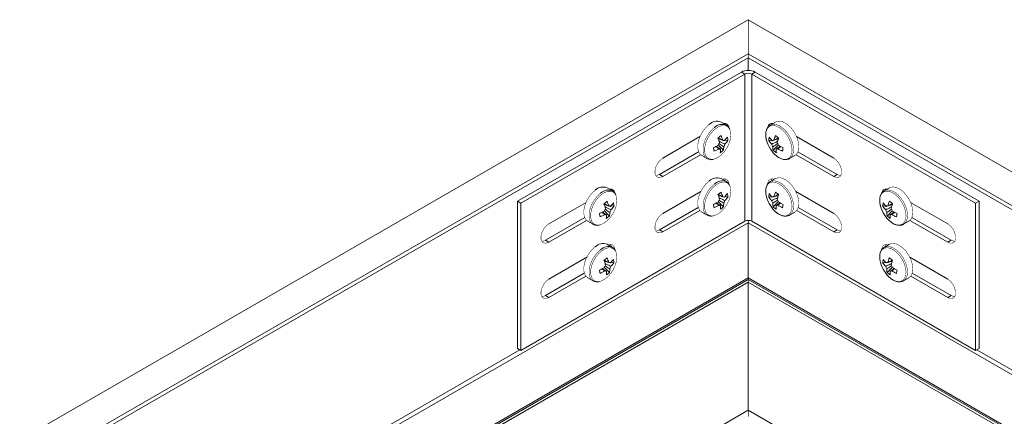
# Model space of a CAD drawing. Header units: millimetres. Extents: x -295 to 1856, y -2384 to 543.
# Tile 17 of 28: x 621 to 926, y -769 to -646. Entities that reach past the tile are written whole.
import ezdxf

# ---------------------------------------------------------------- set-up
doc = ezdxf.new("R2010")
doc.units = ezdxf.units.MM
doc.linetypes.add('K5LT32768', pattern=[0])
doc.linetypes.add('K5LT32769', pattern=[0])

msp = doc.modelspace()

# ---------------------------------------------------------------- linework, layer by layer
at = {"color": 7, "linetype": 'K5LT32768', "lineweight": 15}
for p, q in [((846.97, -646.37), (457.25, -871.35)), ((1237.62, -871.89), (846.97, -646.37)), ((846.97, -658.11), (456.15, -883.72)), ((461.8, -879.23), (846.97, -656.88)), ((846.97, -656.88), (1233.07, -879.77)), ((846.97, -658.11), (1238.72, -884.26)), ((846.97, -662.06), (846.97, -658.11)), ((775.39, -702.66), (844.85, -662.57)), ((844.85, -662.57), (845.91, -663.18)), ((849.09, -662.57), (848.03, -663.18)), ((849.09, -662.57), (918.55, -702.66)), ((776.45, -703.28), (845.91, -663.18)), ((845.91, -708.9), (845.91, -663.18)), ((848.03, -663.18), (917.49, -703.28)), ((848.03, -708.9), (848.03, -663.18)), ((840.16, -679.04), (838.51, -678.09)), ((855.42, -678.09), (853.78, -679.04)), ((839.77, -678.82), (839.63, -678.53)), ((840.27, -679.11), (840.16, -679.04)), ((853.84, -679.01), (853.78, -679.04)), ((854.3, -678.53), (854.17, -678.82)), ((831.97, -682.63), (820.46, -689.27)), ((838.62, -683.55), (837.69, -683.43)), ((839.53, -683.88), (839.32, -683.77)), ((840.64, -683.82), (839.71, -683.7)), ((853.3, -683.82), (854.22, -683.7)), ((854.61, -683.78), (854.4, -683.88)), ((855.31, -683.55), (856.25, -683.43)), ((873.47, -689.27), (861.96, -682.63)), ((839.26, -686.86), (837.68, -685.26)), ((854.68, -686.86), (856.25, -685.26)), ((819.4, -694.38), (831.56, -687.36)), ((820.46, -694.99), (832.17, -688.23)), ((832.51, -688.48), (834.16, -689.43)), ((833.97, -689.31), (834.16, -689.43)), ((859.63, -689.51), (859.78, -689.43)), ((859.78, -689.43), (861.42, -688.48)), ((861.77, -688.23), (873.47, -694.99)), ((862.37, -687.36), (874.53, -694.38)), ((819.4, -694.38), (820.46, -694.99)), ((840.16, -696.6), (838.51, -695.65)), ((855.42, -695.65), (853.78, -696.6)), ((874.53, -694.38), (873.47, -694.99)), ((804.8, -699.45), (803.16, -698.5)), ((804.42, -699.23), (804.28, -698.94)), ((804.91, -699.52), (804.8, -699.45)), ((840.27, -696.66), (840.16, -696.6)), ((853.84, -696.56), (853.78, -696.6)), ((890.78, -698.5), (889.13, -699.45)), ((889.2, -699.42), (889.13, -699.45)), ((889.66, -698.94), (889.52, -699.23)), ((832.2, -699.69), (820.46, -706.47)), ((838.62, -701.11), (837.69, -700.98)), ((839.53, -701.43), (839.32, -701.33)), ((840.64, -701.37), (839.71, -701.25)), ((853.3, -701.37), (854.22, -701.25)), ((854.61, -701.33), (854.4, -701.43)), ((855.31, -701.11), (856.25, -700.98)), ((873.47, -706.47), (861.74, -699.69)), ((775.39, -748.39), (775.39, -702.66)), ((775.39, -702.66), (776.45, -703.28)), ((776.45, -749), (776.45, -703.28)), ((796.62, -703.04), (785.11, -709.68)), ((803.27, -703.96), (802.33, -703.84)), ((804.18, -704.29), (803.96, -704.18)), ((805.28, -704.23), (804.36, -704.11)), ((819.4, -711.57), (831.46, -704.62)), ((820.46, -712.19), (831.95, -705.56)), ((839.26, -704.41), (837.68, -702.82)), ((854.68, -704.41), (856.25, -702.82)), ((861.99, -705.56), (873.47, -712.19)), ((862.48, -704.62), (874.53, -711.57)), ((888.65, -704.23), (889.58, -704.11)), ((889.96, -704.19), (889.76, -704.29)), ((890.67, -703.96), (891.6, -703.84)), ((908.83, -709.68), (897.32, -703.04)), ((918.55, -702.66), (917.49, -703.28)), ((917.49, -703.28), (917.49, -749)), ((918.55, -702.66), (918.55, -748.39)), ((784.05, -714.79), (796.21, -707.77)), ((785.11, -715.4), (796.81, -708.64)), ((803.9, -707.27), (802.33, -705.67)), ((832.51, -706.04), (834.16, -706.99)), ((833.97, -706.87), (834.16, -706.99)), ((859.63, -707.07), (859.78, -706.99)), ((859.78, -706.99), (861.42, -706.04)), ((890.04, -707.27), (891.61, -705.67)), ((897.12, -708.64), (908.83, -715.4)), ((897.73, -707.77), (909.89, -714.79)), ((846.97, -709.34), (456.79, -934.58)), ((845.91, -708.9), (776.45, -749)), ((797.16, -708.9), (798.8, -709.84)), ((798.61, -709.72), (798.8, -709.84)), ((819.4, -711.57), (820.46, -712.19)), ((846.97, -726.49), (846.97, -709.34)), ((846.97, -709.34), (1238.08, -935.12)), ((917.49, -749), (848.03, -708.9)), ((874.53, -711.57), (873.47, -712.19)), ((894.99, -709.92), (895.13, -709.84)), ((895.13, -709.84), (896.78, -708.9)), ((784.05, -714.79), (785.11, -715.4)), ((804.8, -717.01), (803.16, -716.06)), ((804.91, -717.07), (804.8, -717.01)), ((890.78, -716.06), (889.13, -717.01)), ((889.2, -716.97), (889.13, -717.01)), ((909.89, -714.79), (908.83, -715.4)), ((796.85, -720.1), (785.11, -726.88)), ((908.83, -726.88), (897.09, -720.1)), ((803.27, -721.52), (802.33, -721.39)), ((803.9, -724.82), (802.33, -723.23)), ((804.18, -721.84), (803.96, -721.74)), ((805.28, -721.78), (804.36, -721.66)), ((888.65, -721.78), (889.58, -721.66)), ((889.96, -721.74), (889.76, -721.84)), ((890.04, -724.82), (891.61, -723.23)), ((890.67, -721.52), (891.6, -721.39)), ((846.97, -726.49), (471.64, -943.16)), ((784.05, -731.98), (796.1, -725.03)), ((785.11, -732.6), (796.59, -725.97)), ((797.16, -726.45), (798.8, -727.4)), ((846.97, -726.49), (1223.23, -943.7)), ((895.13, -727.4), (896.78, -726.45)), ((897.35, -725.97), (908.83, -732.6)), ((897.84, -725.03), (909.89, -731.98)), ((846.97, -726.99), (472.39, -943.23)), ((846.97, -726.99), (472.43, -943.21)), ((846.97, -727.81), (473.63, -943.33)), ((798.61, -727.28), (798.8, -727.4)), ((846.97, -726.99), (1222.44, -943.75)), ((846.97, -726.99), (1222.48, -943.77)), ((846.97, -767.61), (846.97, -727.81)), ((846.97, -727.81), (1221.24, -943.87)), ((894.99, -727.48), (895.13, -727.4)), ((784.05, -731.98), (785.11, -732.6)), ((909.89, -731.98), (908.83, -732.6)), ((775.39, -748.39), (776.45, -749)), ((918.55, -748.39), (917.49, -749)), ((846.97, -767.61), (508.11, -963.23)), ((846.97, -767.61), (1186.76, -963.77))]:
    msp.add_line(p, q, dxfattribs=at)
at = {"color": 8, "linetype": 'K5LT32769', "lineweight": 15, "true_color": 0x808080}
for p, q in [((776.08, -748.79), (456.15, -933.48)), ((917.86, -748.79), (1238.72, -934.02))]:
    msp.add_line(p, q, dxfattribs=at)
at = {"color": 7, "linetype": 'K5LT32768', "const_width": 0.15}
for points in [[(846.97, -646.37), (846.97, -646.41), (846.97, -646.6), (846.97, -646.95), (846.97, -647.45), (846.97, -648.07), (846.97, -648.81), (846.97, -649.64), (846.97, -650.53), (846.97, -651.45), (846.97, -652.38), (846.97, -653.28), (846.97, -654.14), (846.97, -654.91), (846.97, -655.58), (846.97, -656.13), (846.97, -656.54), (846.97, -656.79), (846.97, -656.88), (846.97, -656.88)], [(846.97, -656.88), (846.97, -656.88), (846.97, -656.79), (846.97, -656.54), (846.97, -656.13), (846.97, -655.58), (846.97, -654.91), (846.97, -654.14), (846.97, -653.28), (846.97, -652.38), (846.97, -651.45), (846.97, -650.53), (846.97, -649.64), (846.97, -648.81), (846.97, -648.07), (846.97, -647.45), (846.97, -646.95), (846.97, -646.6), (846.97, -646.41), (846.97, -646.37)], [(846.97, -658.11), (846.97, -657.4), (846.97, -656.88)], [(846.97, -656.88), (846.97, -657.4), (846.97, -658.11)], [(861.42, -688.48), (861.58, -688.38), (862.19, -687.72), (862.56, -686.78), (862.67, -685.62), (862.51, -684.32), (862.09, -682.95), (861.45, -681.6), (860.61, -680.36), (859.64, -679.3), (858.59, -678.49), (857.53, -677.98), (856.53, -677.81), (855.64, -677.98), (855.42, -678.09)], [(834.81, -678.86), (833.8, -679.8), (832.88, -680.96), (832.14, -682.27), (831.61, -683.64), (831.32, -684.98), (831.29, -686.23), (831.53, -687.28), (832.02, -688.09), (832.51, -688.48)], [(836.2, -689.63), (836.61, -689.52), (837.63, -689.03), (838.64, -688.26), (839.58, -687.24), (840.38, -686.04), (841, -684.74), (841.4, -683.43), (841.55, -682.17), (841.44, -681.06), (841.25, -680.47)], [(820.46, -689.27), (819.62, -689.93), (818.87, -690.86), (818.32, -691.94), (818.03, -693.04), (818.03, -694.03), (818.32, -694.8), (818.87, -695.24), (819.62, -695.31), (820.46, -694.99)], [(873.47, -694.99), (874.32, -695.31), (875.06, -695.24), (875.62, -694.8), (875.91, -694.03), (875.91, -693.04), (875.62, -691.94), (875.06, -690.86), (874.32, -689.93), (873.47, -689.27)], [(818.27, -694.71), (818.56, -694.69), (819.4, -694.38)], [(834.81, -696.42), (833.8, -697.36), (832.88, -698.52), (832.14, -699.82), (831.61, -701.19), (831.32, -702.54), (831.29, -703.78), (831.53, -704.84), (832.02, -705.65), (832.51, -706.04)], [(840.97, -697.4), (840.93, -697.02), (840.64, -696.25), (840.09, -695.81), (839.34, -695.74), (838.89, -695.87)], [(839.88, -696.44), (839.87, -696.4), (839.63, -695.72)], [(855.04, -695.87), (854.6, -695.74), (853.85, -695.81), (853.3, -696.25), (853, -697.02), (852.97, -697.35)], [(854.3, -695.72), (854.06, -696.4), (854.06, -696.44)], [(861.42, -706.04), (861.58, -705.94), (862.19, -705.28), (862.56, -704.34), (862.67, -703.18), (862.51, -701.87), (862.09, -700.5), (861.45, -699.16), (860.61, -697.91), (859.64, -696.85), (858.59, -696.05), (857.53, -695.54), (856.53, -695.37), (855.64, -695.54), (855.42, -695.65)], [(874.53, -694.38), (875.38, -694.69), (875.67, -694.71)], [(799.46, -699.27), (798.44, -700.21), (797.53, -701.37), (796.78, -702.68), (796.25, -704.05), (795.96, -705.4), (795.94, -706.64), (796.18, -707.69), (796.67, -708.5), (797.16, -708.9)], [(836.2, -707.19), (836.61, -707.08), (837.63, -706.59), (838.64, -705.81), (839.58, -704.79), (840.38, -703.6), (841, -702.3), (841.4, -700.98), (841.55, -699.73), (841.44, -698.61), (841.25, -698.02)], [(896.78, -708.9), (896.94, -708.79), (897.54, -708.13), (897.91, -707.19), (898.02, -706.03), (897.86, -704.73), (897.45, -703.36), (896.8, -702.01), (895.97, -700.77), (895, -699.71), (893.95, -698.9), (892.89, -698.39), (891.88, -698.22), (891, -698.39), (890.78, -698.5)], [(800.84, -710.04), (801.26, -709.93), (802.28, -709.44), (803.29, -708.67), (804.22, -707.65), (805.02, -706.45), (805.64, -705.16), (806.04, -703.84), (806.19, -702.58), (806.09, -701.47), (805.9, -700.88)], [(820.46, -706.47), (819.62, -707.13), (818.87, -708.06), (818.32, -709.14), (818.03, -710.24), (818.03, -711.23), (818.32, -711.99), (818.87, -712.44), (819.62, -712.5), (820.46, -712.19)], [(846.97, -709.34), (846.97, -709.2), (846.97, -709.04), (846.97, -708.87), (846.97, -708.69), (846.97, -708.65)], [(846.97, -708.65), (846.97, -708.81), (846.97, -709), (846.97, -709.18), (846.97, -709.34)], [(873.47, -712.19), (874.32, -712.5), (875.06, -712.44), (875.62, -711.99), (875.91, -711.23), (875.91, -710.24), (875.62, -709.14), (875.06, -708.06), (874.32, -707.13), (873.47, -706.47)], [(785.11, -709.68), (784.26, -710.34), (783.52, -711.27), (782.97, -712.35), (782.67, -713.45), (782.67, -714.44), (782.97, -715.21), (783.52, -715.65), (784.26, -715.72), (785.11, -715.4)], [(818.27, -711.91), (818.56, -711.89), (819.4, -711.57)], [(874.53, -711.57), (875.38, -711.89), (875.67, -711.91)], [(908.83, -715.4), (909.67, -715.72), (910.42, -715.65), (910.97, -715.21), (911.27, -714.44), (911.27, -713.45), (910.97, -712.35), (910.42, -711.27), (909.67, -710.34), (908.83, -709.68)], [(782.91, -715.12), (783.2, -715.1), (784.05, -714.79)], [(909.89, -714.79), (910.74, -715.1), (911.03, -715.12)], [(799.46, -716.83), (798.44, -717.77), (797.53, -718.93), (796.78, -720.23), (796.25, -721.6), (795.96, -722.95), (795.94, -724.19), (796.18, -725.25), (796.67, -726.06), (797.16, -726.45)], [(805.61, -717.81), (805.58, -717.43), (805.28, -716.66), (804.73, -716.22), (803.99, -716.15), (803.54, -716.28)], [(804.52, -716.85), (804.52, -716.81), (804.28, -716.13)], [(890.4, -716.28), (889.95, -716.15), (889.21, -716.22), (888.65, -716.66), (888.36, -717.43), (888.32, -717.76)], [(889.66, -716.13), (889.42, -716.81), (889.42, -716.85)], [(896.78, -726.45), (896.94, -726.35), (897.54, -725.69), (897.91, -724.75), (898.02, -723.59), (897.86, -722.28), (897.45, -720.91), (896.8, -719.57), (895.97, -718.32), (895, -717.26), (893.95, -716.46), (892.89, -715.95), (891.88, -715.78), (891, -715.95), (890.78, -716.06)], [(800.84, -727.6), (801.26, -727.49), (802.28, -727), (803.29, -726.22), (804.22, -725.2), (805.02, -724.01), (805.64, -722.71), (806.04, -721.39), (806.19, -720.14), (806.09, -719.02), (805.9, -718.43)], [(785.11, -726.88), (784.26, -727.54), (783.52, -728.47), (782.97, -729.55), (782.67, -730.65), (782.67, -731.64), (782.97, -732.4), (783.52, -732.85), (784.26, -732.91), (785.11, -732.6)], [(846.97, -726.99), (846.97, -726.96), (846.97, -726.86), (846.97, -726.7), (846.97, -726.49)], [(846.97, -726.49), (846.97, -726.7), (846.97, -726.86), (846.97, -726.96), (846.97, -726.99)], [(846.97, -727.81), (846.97, -727.46), (846.97, -727.2), (846.97, -727.05), (846.97, -726.99)], [(846.97, -726.99), (846.97, -727.05), (846.97, -727.2), (846.97, -727.46), (846.97, -727.81)], [(908.83, -732.6), (909.67, -732.91), (910.42, -732.85), (910.97, -732.4), (911.27, -731.64), (911.27, -730.65), (910.97, -729.55), (910.42, -728.47), (909.67, -727.54), (908.83, -726.88)], [(782.91, -732.32), (783.2, -732.3), (784.05, -731.98)], [(909.89, -731.98), (910.74, -732.3), (911.03, -732.32)], [(846.97, -769.57), (846.97, -769.03), (846.97, -768.51), (846.97, -768.03), (846.97, -767.61)], [(846.97, -767.61), (846.97, -768.03), (846.97, -768.51), (846.97, -769.03), (846.97, -769.57)]]:
    msp.add_lwpolyline(points, dxfattribs=at)
at = {"color": 8, "linetype": 'K5LT32769', "true_color": 0x808080, "const_width": 0.15}
for points in [[(836.46, -679.81), (835.44, -680.75), (834.53, -681.91), (833.78, -683.22), (833.25, -684.59), (832.96, -685.93), (832.94, -687.18), (833.18, -688.23), (833.67, -689.04), (833.97, -689.31)], [(836.8, -680.16), (835.82, -681.06), (834.94, -682.18), (834.22, -683.43), (833.71, -684.75), (833.43, -686.05), (833.41, -687.24), (833.64, -688.26), (834.11, -689.04), (834.8, -689.52), (835.65, -689.69), (836.2, -689.63)], [(841.25, -680.47), (841.09, -680.15), (840.51, -679.52), (839.73, -679.19), (838.82, -679.19), (837.82, -679.52), (836.8, -680.16)], [(855.8, -688.68), (856.82, -689.32), (857.82, -689.64), (858.73, -689.65), (859.51, -689.32), (860.09, -688.68), (860.44, -687.78), (860.55, -686.66), (860.4, -685.41), (860, -684.09), (859.38, -682.79), (858.57, -681.6), (857.64, -680.58), (856.63, -679.8), (855.61, -679.32), (854.65, -679.15), (853.79, -679.31), (853.11, -679.8), (852.64, -680.57), (852.41, -681.59), (852.43, -682.79), (852.62, -683.76)], [(859.78, -689.43), (859.94, -689.33), (860.54, -688.67), (860.91, -687.73), (861.02, -686.57), (860.86, -685.27), (860.45, -683.9), (859.8, -682.55), (858.97, -681.31), (858, -680.25), (856.95, -679.44), (855.89, -678.93), (854.88, -678.76), (854, -678.93), (853.84, -679.01)], [(859.78, -706.99), (859.94, -706.89), (860.54, -706.23), (860.91, -705.29), (861.02, -704.13), (860.86, -702.82), (860.45, -701.45), (859.8, -700.1), (858.97, -698.86), (858, -697.8), (856.95, -697), (855.89, -696.49), (854.88, -696.32), (854, -696.49), (853.84, -696.56)], [(836.46, -697.36), (835.44, -698.31), (834.53, -699.46), (833.78, -700.77), (833.25, -702.14), (832.96, -703.49), (832.94, -704.73), (833.18, -705.79), (833.67, -706.6), (833.97, -706.87)], [(836.8, -697.71), (835.82, -698.62), (834.94, -699.73), (834.22, -700.99), (833.71, -702.31), (833.43, -703.61), (833.41, -704.8), (833.64, -705.82), (834.11, -706.59), (834.8, -707.08), (835.65, -707.24), (836.2, -707.19)], [(841.25, -698.02), (841.09, -697.71), (840.51, -697.07), (839.73, -696.75), (838.82, -696.75), (837.82, -697.08), (836.8, -697.71)], [(855.8, -706.23), (856.82, -706.87), (857.82, -707.2), (858.73, -707.2), (859.51, -706.87), (860.09, -706.24), (860.44, -705.33), (860.55, -704.22), (860.4, -702.96), (860, -701.65), (859.38, -700.35), (858.57, -699.15), (857.64, -698.14), (856.63, -697.36), (855.61, -696.87), (854.65, -696.7), (853.79, -696.87), (853.11, -697.35), (852.64, -698.13), (852.41, -699.15), (852.43, -700.34), (852.62, -701.31)], [(891.15, -709.09), (892.17, -709.73), (893.17, -710.05), (894.09, -710.06), (894.86, -709.73), (895.44, -709.09), (895.8, -708.19), (895.9, -707.07), (895.75, -705.82), (895.35, -704.5), (894.73, -703.2), (893.93, -702.01), (892.99, -700.99), (891.99, -700.21), (890.97, -699.73), (890, -699.56), (889.15, -699.72), (888.47, -700.21), (887.99, -700.98), (887.76, -702), (887.79, -703.2), (887.97, -704.17)], [(895.13, -709.84), (895.29, -709.74), (895.9, -709.08), (896.27, -708.14), (896.38, -706.98), (896.22, -705.68), (895.8, -704.31), (895.16, -702.96), (894.32, -701.72), (893.35, -700.66), (892.3, -699.85), (891.24, -699.34), (890.24, -699.17), (889.36, -699.34), (889.2, -699.42)], [(801.1, -700.22), (800.08, -701.16), (799.17, -702.32), (798.43, -703.63), (797.89, -705), (797.61, -706.34), (797.58, -707.59), (797.82, -708.64), (798.31, -709.45), (798.61, -709.72)], [(801.44, -700.57), (800.46, -701.47), (799.59, -702.59), (798.87, -703.84), (798.36, -705.16), (798.08, -706.46), (798.05, -707.65), (798.29, -708.67), (798.76, -709.45), (799.44, -709.93), (800.29, -710.1), (800.84, -710.04)], [(805.9, -700.88), (805.73, -700.56), (805.15, -699.93), (804.38, -699.6), (803.46, -699.6), (802.46, -699.93), (801.44, -700.57)], [(801.1, -717.77), (800.08, -718.72), (799.17, -719.88), (798.43, -721.18), (797.89, -722.55), (797.61, -723.9), (797.58, -725.14), (797.82, -726.2), (798.31, -727.01), (798.61, -727.28)], [(805.9, -718.43), (805.73, -718.12), (805.15, -717.48), (804.38, -717.16), (803.46, -717.16), (802.46, -717.49), (801.44, -718.12)], [(891.15, -726.64), (892.17, -727.28), (893.17, -727.61), (894.09, -727.61), (894.86, -727.28), (895.44, -726.65), (895.8, -725.75), (895.9, -724.63), (895.75, -723.37), (895.35, -722.06), (894.73, -720.76), (893.93, -719.56), (892.99, -718.55), (891.99, -717.77), (890.97, -717.28), (890, -717.11), (889.15, -717.28), (888.47, -717.76), (887.99, -718.54), (887.76, -719.56), (887.79, -720.75), (887.97, -721.72)], [(895.13, -727.4), (895.29, -727.3), (895.9, -726.64), (896.27, -725.7), (896.38, -724.54), (896.22, -723.23), (895.8, -721.86), (895.16, -720.51), (894.32, -719.27), (893.35, -718.21), (892.3, -717.41), (891.24, -716.9), (890.24, -716.73), (889.36, -716.9), (889.2, -716.97)], [(801.44, -718.12), (800.46, -719.03), (799.59, -720.14), (798.87, -721.4), (798.36, -722.72), (798.08, -724.02), (798.05, -725.21), (798.29, -726.23), (798.76, -727), (799.44, -727.49), (800.29, -727.65), (800.84, -727.6)]]:
    msp.add_lwpolyline(points, dxfattribs=at)
at = {"color": 7, "linetype": 'K5LT32768', "lineweight": 15}
for centre, radius, start, end in [((846.97, -666.66), 4.61, 62.6077, 117.3912), ((846.97, -665.23), 2.31, 62.6118, 117.3882), ((837.24, -681.25), 3.4, 68.0029, 135.4385), ((839.57, -679.87), 1.34, 9.1561, 101.1936), ((854.36, -679.87), 1.35, 78.8196, 171.4192), ((825.85, -666.84), 19.99, 305.8074, 309.3916), ((825.41, -687.92), 13.07, 15.1236, 21.8701), ((826.32, -687.19), 13.16, 15.1454, 21.8484), ((839.16, -684.3), 0.569, 48.5974, 103.6494), ((834.03, -678.25), 7.87, 314.3568, 324.9368), ((834.2, -679.3), 7.87, 314.3569, 324.9366), ((834.63, -684.23), 6.02, 3.9099, 14.0228), ((861.65, -681.41), 9.33, 194.5629, 231.1464), ((859.35, -684.24), 6.07, 166.0194, 176.0492), ((859.75, -679.29), 7.89, 215.072, 225.6362), ((859.92, -678.24), 7.89, 215.0719, 225.6358), ((854.78, -684.3), 0.569, 76.3367, 131.4128), ((867.58, -687.18), 13.12, 158.1415, 164.8623), ((868.17, -666.73), 20.13, 230.6206, 234.1793), ((868.58, -687.94), 13.13, 158.1423, 164.8616), ((831.17, -674.57), 12.56, 293.4403, 301.189), ((811.66, -690.5), 24.9, 7.7452, 10.1874), ((831.33, -675.62), 12.56, 293.4407, 301.1889), ((840.1, -685.94), 2.51, 145.426, 165.587), ((838.21, -685.93), 0.569, 228.5974, 283.6494), ((833.1, -686.69), 5.24, 349.7732, 2.1907), ((833.94, -680.98), 7.92, 303.072, 312.1271), ((834.07, -685.92), 5.27, 349.7995, 2.1644), ((837.27, -684.3), 2.51, 325.426, 345.587), ((856.67, -684.3), 2.51, 194.397, 214.5891), ((859.86, -685.92), 5.27, 177.8363, 190.1988), ((860.01, -680.97), 7.94, 227.886, 236.9139), ((855.73, -685.94), 0.569, 256.3379, 311.4135), ((860.86, -686.69), 5.27, 177.8364, 190.1978), ((853.84, -685.94), 2.51, 14.397, 34.5891), ((862.62, -675.6), 12.58, 238.818, 246.5529), ((862.78, -674.55), 12.58, 238.8178, 246.5532), ((882.32, -690.5), 24.94, 169.8151, 172.2535), ((837.24, -698.8), 3.4, 68.003, 135.4384), ((801.88, -701.66), 3.4, 68.0045, 135.4369), ((804.22, -700.28), 1.34, 9.1536, 101.1908), ((889.72, -700.28), 1.35, 78.8196, 171.4192), ((825.85, -684.4), 19.99, 305.8075, 309.3915), ((825.41, -705.48), 13.07, 15.1236, 21.8701), ((840.1, -703.49), 2.51, 145.4261, 165.5869), ((826.32, -704.74), 13.16, 15.1453, 21.8484), ((839.16, -701.86), 0.569, 48.5969, 103.6499), ((837.27, -701.86), 2.51, 325.4261, 345.5869), ((834.03, -695.8), 7.87, 314.3568, 324.9367), ((834.2, -696.85), 7.87, 314.3569, 324.9366), ((834.63, -701.78), 6.02, 3.9099, 14.0228), ((861.65, -698.97), 9.33, 194.5629, 231.1464), ((859.35, -701.79), 6.07, 166.0194, 176.0491), ((859.75, -696.84), 7.89, 215.072, 225.6362), ((859.92, -695.8), 7.89, 215.072, 225.6357), ((856.67, -701.86), 2.51, 194.3971, 214.589), ((854.78, -701.86), 0.569, 76.3362, 131.4133), ((867.58, -704.73), 13.12, 158.1415, 164.8624), ((868.17, -684.29), 20.13, 230.6207, 234.1792), ((868.58, -705.5), 13.13, 158.1423, 164.8616), ((853.84, -703.49), 2.51, 14.3971, 34.589), ((790.51, -687.27), 19.96, 305.8069, 309.3945), ((790.06, -708.33), 13.07, 15.1236, 21.8701), ((804.74, -706.35), 2.51, 145.4144, 165.5986), ((790.98, -707.59), 13.14, 15.1481, 21.8598), ((803.8, -704.71), 0.569, 48.5974, 103.6494), ((801.91, -704.71), 2.51, 325.426, 345.587), ((798.68, -698.66), 7.87, 314.3568, 324.9368), ((798.84, -699.71), 7.87, 314.3569, 324.9366), ((799.26, -704.64), 6.04, 3.9268, 14.0058), ((831.17, -692.13), 12.56, 293.4406, 301.189), ((811.66, -708.05), 24.9, 7.7452, 10.1875), ((831.33, -693.18), 12.56, 293.4406, 301.189), ((838.21, -703.49), 0.569, 228.5969, 283.6499), ((833.1, -704.24), 5.24, 349.7732, 2.1907), ((833.94, -698.54), 7.92, 303.0719, 312.1272), ((834.07, -703.48), 5.27, 349.7995, 2.1644), ((859.86, -703.48), 5.27, 177.8363, 190.1989), ((860.01, -698.52), 7.94, 227.8859, 236.914), ((855.73, -703.49), 0.569, 256.3374, 311.4139), ((860.86, -704.24), 5.27, 177.8363, 190.1978), ((862.62, -693.16), 12.58, 238.8179, 246.553), ((862.78, -692.11), 12.58, 238.8179, 246.553), ((882.32, -708.06), 24.94, 169.8151, 172.2535), ((897.01, -701.82), 9.33, 194.563, 231.1463), ((894.71, -704.65), 6.07, 166.0194, 176.0492), ((895.11, -699.7), 7.89, 215.0722, 225.636), ((895.27, -698.65), 7.88, 215.0718, 225.6363), ((892.02, -704.71), 2.51, 194.3979, 214.5882), ((890.13, -704.71), 0.569, 76.3348, 131.4165), ((902.94, -707.59), 13.13, 158.1423, 164.8616), ((903.53, -687.14), 20.13, 230.6206, 234.1795), ((903.93, -708.35), 13.13, 158.1414, 164.8617), ((889.19, -706.35), 2.51, 14.3988, 34.5883), ((795.81, -694.99), 12.55, 293.4394, 301.19), ((775.93, -710.96), 25.27, 7.7631, 10.1695), ((795.98, -696.03), 12.55, 293.4397, 301.1898), ((802.86, -706.35), 0.569, 228.5974, 283.6494), ((797.73, -707.1), 5.27, 349.7995, 2.1644), ((798.59, -701.39), 7.92, 303.0735, 312.1255), ((798.72, -706.33), 5.27, 349.7995, 2.1644), ((846.97, -710.95), 2.31, 62.6118, 117.3882), ((895.22, -706.33), 5.27, 177.8373, 190.1979), ((895.36, -701.38), 7.94, 227.886, 236.9139), ((896.21, -707.1), 5.27, 177.8364, 190.1978), ((891.08, -706.35), 0.569, 256.336, 311.4153), ((897.97, -696.01), 12.58, 238.818, 246.5528), ((898.14, -694.96), 12.58, 238.8179, 246.5532), ((917.64, -710.91), 24.91, 169.8142, 172.2556), ((801.88, -719.21), 3.4, 68.0045, 135.4369), ((790.51, -704.83), 19.97, 305.807, 309.3944), ((790.98, -725.15), 13.14, 15.1481, 21.8599), ((798.68, -716.21), 7.87, 314.3568, 324.9367), ((799.26, -722.2), 6.04, 3.9268, 14.0059), ((894.71, -722.2), 6.07, 166.0194, 176.0491), ((895.27, -716.21), 7.88, 215.0718, 225.6362), ((902.94, -725.14), 13.13, 158.1423, 164.8616), ((903.53, -704.7), 20.13, 230.6207, 234.1794), ((795.81, -712.54), 12.55, 293.4396, 301.1899), ((790.06, -725.89), 13.07, 15.1236, 21.8701), ((804.74, -723.9), 2.51, 145.4145, 165.5985), ((803.8, -722.27), 0.569, 48.5969, 103.6499), ((798.72, -723.89), 5.27, 349.7995, 2.1644), ((801.91, -722.27), 2.51, 325.4261, 345.5869), ((798.84, -717.26), 7.87, 314.3569, 324.9366), ((897.01, -719.38), 9.33, 194.563, 231.1463), ((895.11, -717.25), 7.89, 215.0722, 225.636), ((892.02, -722.27), 2.51, 194.398, 214.5881), ((890.13, -722.27), 0.569, 76.3343, 131.417), ((895.22, -723.89), 5.27, 177.8373, 190.1979), ((903.93, -725.91), 13.13, 158.1414, 164.8616), ((889.19, -723.9), 2.51, 14.3988, 34.5882), ((898.14, -712.52), 12.58, 238.8179, 246.553), ((775.94, -728.52), 25.27, 7.7631, 10.1696), ((795.98, -713.59), 12.55, 293.4396, 301.1899), ((802.86, -723.9), 0.569, 228.5969, 283.6499), ((797.73, -724.65), 5.27, 349.7994, 2.1644), ((798.59, -718.95), 7.92, 303.0734, 312.1256), ((895.36, -718.93), 7.94, 227.8859, 236.914), ((896.21, -724.65), 5.27, 177.8363, 190.1978), ((891.08, -723.9), 0.569, 256.3355, 311.4158), ((897.97, -713.57), 12.58, 238.8179, 246.5529), ((917.64, -728.46), 24.91, 169.8142, 172.2556)]:
    msp.add_arc(centre, radius, start, end, dxfattribs=at)
at = {"color": 8, "linetype": 'K5LT32769', "lineweight": 15, "true_color": 0x808080}
for centre, start, end in [((838.88, -682.2), 68.0029, 135.4385), ((838.88, -699.75), 68.003, 135.4384), ((803.53, -702.61), 68.0045, 135.4369), ((803.53, -720.16), 68.0045, 135.4369)]:
    msp.add_arc(centre, 3.4, start, end, dxfattribs=at)
at = {"color": 7, "linetype": 'K5LT32768', "lineweight": 15}
for points, knots in [([(841.2, -680.3), (841.16, -680.18), (841.02, -679.78), (840.69, -679.38), (840.35, -679.2), (840.27, -679.15)], [0, 0, 0, 0, 0.227896, 0.793553, 1, 1, 1, 1]), ([(853.86, -679.01), (853.64, -679.15), (853.18, -679.44), (852.7, -680.19), (852.41, -681.12), (852.36, -682.23), (852.44, -683.14), (852.6, -683.65), (852.63, -683.75)], [0, 0, 0, 0, 0.169471, 0.357553, 0.549894, 0.749793, 0.953672, 1, 1, 1, 1]), ([(837.62, -683.05), (838, -683.24), (838.47, -683.47), (838.94, -683.71), (839.02, -683.75)], [0, 0, 0, 0, 0.812931, 1, 1, 1, 1]), ([(837.88, -684.06), (838.39, -684.3), (839, -684.59), (839.6, -684.88), (839.7, -684.92)], [0, 0, 0, 0, 0.841691, 1, 1, 1, 1]), ([(854.24, -684.92), (854.33, -684.88), (854.94, -684.59), (855.55, -684.3), (856.06, -684.06)], [0, 0, 0, 0, 0.158331, 1, 1, 1, 1]), ([(854.91, -683.75), (855, -683.71), (855.47, -683.47), (855.94, -683.24), (856.32, -683.05)], [0, 0, 0, 0, 0.187098, 1, 1, 1, 1]), ([(837.83, -686.36), (837.75, -686.31), (837.44, -686.09), (837.13, -685.87), (836.9, -685.71)], [0, 0, 0, 0, 0.262104, 1, 1, 1, 1]), ([(837.04, -685.64), (837.39, -685.86), (837.82, -686.15), (838.25, -686.43), (838.34, -686.49)], [0, 0, 0, 0, 0.79253, 1, 1, 1, 1]), ([(839.34, -685.73), (839.25, -685.67), (838.76, -685.35), (838.28, -685.04), (837.89, -684.78)], [0, 0, 0, 0, 0.187551, 1, 1, 1, 1]), ([(856.06, -684.77), (855.66, -685.03), (855.18, -685.35), (854.69, -685.67), (854.6, -685.73)], [0, 0, 0, 0, 0.814514, 1, 1, 1, 1]), ([(855.59, -686.49), (855.68, -686.43), (856.12, -686.15), (856.55, -685.86), (856.89, -685.64)], [0, 0, 0, 0, 0.2075, 1, 1, 1, 1]), ([(857.04, -685.71), (856.81, -685.87), (856.5, -686.09), (856.18, -686.31), (856.1, -686.36)], [0, 0, 0, 0, 0.737876, 1, 1, 1, 1]), ([(833.96, -689.25), (834.06, -689.34), (834.39, -689.62), (835.11, -689.76), (835.72, -689.81), (836.04, -689.7), (836.05, -689.7)], [0, 0, 0, 0, 0.187606, 0.589034, 0.989125, 1, 1, 1, 1]), ([(855.81, -688.7), (855.99, -688.82), (856.5, -689.19), (857.37, -689.61), (858.35, -689.8), (859.12, -689.75), (859.47, -689.55), (859.59, -689.49)], [0, 0, 0, 0, 0.136869, 0.398022, 0.660837, 0.892122, 1, 1, 1, 1]), ([(841.2, -697.85), (841.16, -697.74), (841.02, -697.34), (840.69, -696.93), (840.35, -696.76), (840.27, -696.71)], [0, 0, 0, 0, 0.227896, 0.793553, 1, 1, 1, 1]), ([(853.86, -696.57), (853.64, -696.71), (853.18, -697), (852.7, -697.74), (852.41, -698.68), (852.36, -699.79), (852.44, -700.69), (852.6, -701.21), (852.63, -701.31)], [0, 0, 0, 0, 0.169471, 0.357553, 0.549894, 0.749793, 0.953673, 1, 1, 1, 1]), ([(889.22, -699.42), (889, -699.56), (888.53, -699.85), (888.06, -700.6), (887.76, -701.53), (887.71, -702.64), (887.79, -703.55), (887.96, -704.06), (887.99, -704.16)], [0, 0, 0, 0, 0.169471, 0.357553, 0.549894, 0.749793, 0.953672, 1, 1, 1, 1]), ([(805.84, -700.71), (805.8, -700.59), (805.66, -700.19), (805.33, -699.79), (805, -699.61), (804.91, -699.56)], [0, 0, 0, 0, 0.227935, 0.793548, 1, 1, 1, 1]), ([(837.47, -700.53), (837.9, -700.74), (838.42, -701), (838.94, -701.26), (839.02, -701.31)], [0, 0, 0, 0, 0.830948, 1, 1, 1, 1]), ([(837.88, -701.61), (838.39, -701.86), (839, -702.14), (839.6, -702.43), (839.7, -702.48)], [0, 0, 0, 0, 0.841691, 1, 1, 1, 1]), ([(839.34, -703.28), (839.25, -703.22), (838.76, -702.91), (838.28, -702.6), (837.89, -702.34)], [0, 0, 0, 0, 0.187551, 1, 1, 1, 1]), ([(854.24, -702.48), (854.33, -702.43), (854.94, -702.14), (855.55, -701.86), (856.06, -701.61)], [0, 0, 0, 0, 0.158331, 1, 1, 1, 1]), ([(856.04, -702.34), (855.65, -702.6), (855.17, -702.91), (854.69, -703.22), (854.6, -703.28)], [0, 0, 0, 0, 0.812425, 1, 1, 1, 1]), ([(854.91, -701.31), (855, -701.26), (855.48, -701.02), (855.95, -700.79), (856.34, -700.59)], [0, 0, 0, 0, 0.184513, 1, 1, 1, 1]), ([(802.27, -703.46), (802.65, -703.65), (803.11, -703.88), (803.58, -704.12), (803.67, -704.16)], [0, 0, 0, 0, 0.812138, 1, 1, 1, 1]), ([(802.53, -704.47), (803.04, -704.71), (803.64, -705), (804.25, -705.29), (804.34, -705.34)], [0, 0, 0, 0, 0.841693, 1, 1, 1, 1]), ([(803.98, -706.14), (803.89, -706.08), (803.41, -705.76), (802.93, -705.45), (802.54, -705.19)], [0, 0, 0, 0, 0.187551, 1, 1, 1, 1]), ([(837.83, -703.92), (837.75, -703.86), (837.44, -703.64), (837.13, -703.43), (836.9, -703.27)], [0, 0, 0, 0, 0.262104, 1, 1, 1, 1]), ([(837.04, -703.19), (837.39, -703.42), (837.82, -703.7), (838.25, -703.98), (838.34, -704.04)], [0, 0, 0, 0, 0.79253, 1, 1, 1, 1]), ([(855.59, -704.04), (855.68, -703.98), (856.12, -703.7), (856.55, -703.42), (856.89, -703.19)], [0, 0, 0, 0, 0.2075, 1, 1, 1, 1]), ([(857.04, -703.27), (856.81, -703.43), (856.5, -703.64), (856.18, -703.86), (856.1, -703.92)], [0, 0, 0, 0, 0.737876, 1, 1, 1, 1]), ([(889.59, -705.34), (889.69, -705.29), (890.29, -705), (890.9, -704.71), (891.41, -704.47)], [0, 0, 0, 0, 0.158331, 1, 1, 1, 1]), ([(891.4, -705.19), (891.01, -705.45), (890.53, -705.76), (890.05, -706.08), (889.96, -706.14)], [0, 0, 0, 0, 0.812425, 1, 1, 1, 1]), ([(890.27, -704.16), (890.36, -704.12), (890.83, -703.88), (891.29, -703.65), (891.67, -703.46)], [0, 0, 0, 0, 0.187098, 1, 1, 1, 1]), ([(802.48, -706.77), (802.4, -706.72), (802.08, -706.5), (801.77, -706.28), (801.54, -706.12)], [0, 0, 0, 0, 0.262107, 1, 1, 1, 1]), ([(801.69, -706.05), (802.03, -706.27), (802.47, -706.56), (802.9, -706.84), (802.99, -706.9)], [0, 0, 0, 0, 0.792528, 1, 1, 1, 1]), ([(833.96, -706.81), (834.06, -706.9), (834.39, -707.18), (835.11, -707.32), (835.72, -707.36), (836.04, -707.26), (836.05, -707.25)], [0, 0, 0, 0, 0.187605, 0.589034, 0.989125, 1, 1, 1, 1]), ([(855.81, -706.25), (855.99, -706.38), (856.5, -706.75), (857.37, -707.17), (858.35, -707.35), (859.12, -707.31), (859.47, -707.11), (859.59, -707.04)], [0, 0, 0, 0, 0.136869, 0.398022, 0.660837, 0.892122, 1, 1, 1, 1]), ([(890.95, -706.9), (891.04, -706.84), (891.47, -706.56), (891.91, -706.27), (892.25, -706.05)], [0, 0, 0, 0, 0.2075, 1, 1, 1, 1]), ([(892.39, -706.12), (892.16, -706.28), (891.85, -706.5), (891.54, -706.72), (891.46, -706.77)], [0, 0, 0, 0, 0.737876, 1, 1, 1, 1]), ([(798.6, -709.66), (798.71, -709.75), (799.03, -710.03), (799.76, -710.17), (800.37, -710.22), (800.69, -710.11), (800.69, -710.11)], [0, 0, 0, 0, 0.187554, 0.588974, 0.989125, 1, 1, 1, 1]), ([(891.17, -709.11), (891.34, -709.23), (891.85, -709.6), (892.73, -710.02), (893.7, -710.21), (894.47, -710.16), (894.83, -709.96), (894.94, -709.9)], [0, 0, 0, 0, 0.136869, 0.398025, 0.660837, 0.892122, 1, 1, 1, 1]), ([(805.84, -718.26), (805.8, -718.15), (805.66, -717.75), (805.33, -717.34), (805, -717.17), (804.91, -717.12)], [0, 0, 0, 0, 0.227935, 0.793549, 1, 1, 1, 1]), ([(889.22, -716.98), (889, -717.12), (888.53, -717.41), (888.06, -718.15), (887.76, -719.09), (887.71, -720.2), (887.79, -721.1), (887.96, -721.62), (887.99, -721.72)], [0, 0, 0, 0, 0.169471, 0.357553, 0.549894, 0.749793, 0.953673, 1, 1, 1, 1]), ([(802.48, -724.33), (802.4, -724.27), (802.08, -724.05), (801.77, -723.84), (801.54, -723.68)], [0, 0, 0, 0, 0.262107, 1, 1, 1, 1]), ([(801.69, -723.6), (802.03, -723.83), (802.47, -724.11), (802.9, -724.4), (802.99, -724.45)], [0, 0, 0, 0, 0.792528, 1, 1, 1, 1]), ([(802.11, -720.94), (802.54, -721.15), (803.06, -721.41), (803.58, -721.67), (803.67, -721.72)], [0, 0, 0, 0, 0.83095, 1, 1, 1, 1]), ([(802.53, -722.02), (803.04, -722.27), (803.64, -722.55), (804.25, -722.84), (804.34, -722.89)], [0, 0, 0, 0, 0.841693, 1, 1, 1, 1]), ([(803.98, -723.69), (803.89, -723.63), (803.41, -723.32), (802.93, -723.01), (802.54, -722.75)], [0, 0, 0, 0, 0.187551, 1, 1, 1, 1]), ([(889.59, -722.89), (889.69, -722.84), (890.29, -722.55), (890.9, -722.27), (891.41, -722.02)], [0, 0, 0, 0, 0.158331, 1, 1, 1, 1]), ([(891.41, -722.74), (891.02, -723), (890.53, -723.32), (890.05, -723.63), (889.96, -723.69)], [0, 0, 0, 0, 0.814514, 1, 1, 1, 1]), ([(890.27, -721.72), (890.36, -721.67), (890.83, -721.43), (891.31, -721.2), (891.69, -721)], [0, 0, 0, 0, 0.184513, 1, 1, 1, 1]), ([(890.95, -724.45), (891.04, -724.4), (891.47, -724.11), (891.91, -723.83), (892.25, -723.6)], [0, 0, 0, 0, 0.2075, 1, 1, 1, 1]), ([(892.39, -723.68), (892.16, -723.84), (891.85, -724.05), (891.54, -724.27), (891.46, -724.33)], [0, 0, 0, 0, 0.737876, 1, 1, 1, 1]), ([(891.17, -726.66), (891.34, -726.79), (891.85, -727.16), (892.73, -727.58), (893.7, -727.76), (894.47, -727.72), (894.83, -727.52), (894.94, -727.45)], [0, 0, 0, 0, 0.136869, 0.398025, 0.660837, 0.892122, 1, 1, 1, 1]), ([(798.6, -727.22), (798.71, -727.31), (799.03, -727.59), (799.76, -727.73), (800.37, -727.77), (800.69, -727.67), (800.69, -727.66)], [0, 0, 0, 0, 0.187553, 0.588974, 0.989125, 1, 1, 1, 1])]:
    msp.add_open_spline(points, degree=3, knots=knots, dxfattribs=at)

doc.saveas('drawing.dxf')
